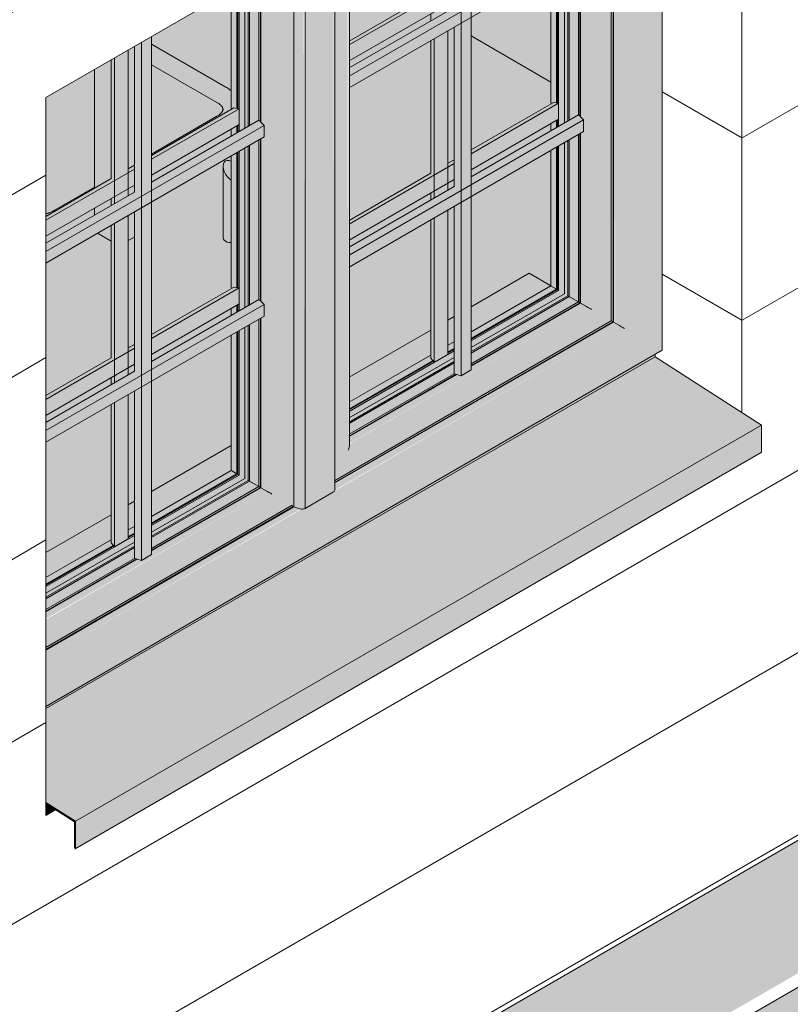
# Model space of a CAD drawing. Header units: centimetres. Extents: x -2166 to -630, y 52572 to 53714.
# Tile 25 of 31: x -932 to -822, y 53010 to 53150. Entities that reach past the tile are written whole.
import ezdxf

# ---------------------------------------------------------------- set-up
doc = ezdxf.new("R2010")
doc.units = ezdxf.units.CM
for name, color, linetype, lineweight in [('A-FLOR', 7, 'Continuous', 5), ('A-FLOR-PATT', 7, 'Continuous', 5), ('A-GLAZ', 7, 'Continuous', 5), ('A-WALL', 7, 'Continuous', 5), ('A-WALL-PATT', 7, 'Continuous', 5), ('I-FURN', 7, 'Continuous', 5)]:
    doc.layers.add(name, color=color, linetype=linetype, lineweight=lineweight)

# ---------------------------------------------------------------- blocks, each defined once
blk = doc.blocks.new('ZZZ Meb Krzesło zwykłe ___FK_v04_0 - przykład-7073046-_3D_ Kopia 1 Kopia 1 Kopia 1 Kopia 1')
at = {"layer": 'I-FURN', "color": 250, "true_color": 0x353c40}
for p, q in [((-902.48, 53140.57), (-913.05, 53146.68)), ((-913.05, 53143.74), (-903.75, 53138.37)), ((-903.75, 53136.42), (-913.05, 53131.05)), ((-921.19, 53126.36), (-927.12, 53122.93)), ((-927.17, 53122.87), (-926.93, 53122.97)), ((-926.75, 53122.97), (-926.88, 53122.99))]:
    blk.add_line(p, q, dxfattribs=at)
for points in [[(-901.69, 53140.02, 0), (-901.85, 53140.15, 0), (-902.02, 53140.28, 0), (-902.19, 53140.39, 0), (-902.36, 53140.5, 0), (-902.48, 53140.57, 0)], [(-902.89, 53137.4, 0), (-902.89, 53137.43, 0), (-902.9, 53137.46, 0), (-902.9, 53137.49, 0), (-902.91, 53137.52, 0), (-902.92, 53137.56, 0), (-902.94, 53137.6, 0), (-902.96, 53137.64, 0), (-902.98, 53137.69, 0), (-903.01, 53137.74, 0), (-903.05, 53137.79, 0), (-903.09, 53137.84, 0), (-903.14, 53137.9, 0), (-903.2, 53137.96, 0), (-903.26, 53138.02, 0), (-903.33, 53138.08, 0), (-903.41, 53138.15, 0), (-903.49, 53138.21, 0), (-903.58, 53138.27, 0), (-903.68, 53138.33, 0), (-903.75, 53138.37, 0)], [(-902.89, 53137.4, 0), (-902.89, 53137.37, 0), (-902.9, 53137.34, 0), (-902.9, 53137.31, 0), (-902.91, 53137.27, 0), (-902.92, 53137.24, 0), (-902.94, 53137.2, 0), (-902.96, 53137.15, 0), (-902.98, 53137.11, 0), (-903.01, 53137.06, 0), (-903.05, 53137.01, 0), (-903.09, 53136.95, 0), (-903.14, 53136.89, 0), (-903.2, 53136.83, 0), (-903.26, 53136.77, 0), (-903.33, 53136.71, 0), (-903.41, 53136.65, 0), (-903.49, 53136.59, 0), (-903.58, 53136.52, 0), (-903.68, 53136.46, 0), (-903.75, 53136.42, 0)], [(-928.08, 53122.6, 0), (-928.02, 53122.6, 0), (-927.96, 53122.6, 0), (-927.89, 53122.61, 0), (-927.81, 53122.63, 0), (-927.73, 53122.65, 0), (-927.65, 53122.67, 0), (-927.56, 53122.7, 0), (-927.47, 53122.74, 0), (-927.37, 53122.78, 0), (-927.27, 53122.82, 0), (-927.17, 53122.88, 0), (-927.1, 53122.92, 0)], [(-926.91, 53122.99, 0), (-927.05, 53122.96, 0), (-927.12, 53122.93, 0)]]:
    blk.add_polyline3d(points, dxfattribs=at)
blk = doc.blocks.new('Meb Stół prosty ___FK_04_1 - Stół prosty 2-9214470-_3D_ Kopia 1 Kopia 1 Kopia 1 Kopia 1')
at = {"layer": 'I-FURN', "color": 250, "true_color": 0x353c40}
for p, q in [((-921.19, 53126.16), (-921.19, 53143.06)), ((-921.19, 53122.35), (-921.19, 53123.35)), ((-918.79, 53118.65), (-920.75, 53119.78)), ((-916.36, 53118.74), (-915.49, 53119.24))]:
    blk.add_line(p, q, dxfattribs=at)
blk = doc.blocks.new('Windows_S9000-Double-Vent-Window-with-Sashbars - O3 Windows_S9000-Double-Vent-Window-with-Sashbars 2-9090698-_3D_ Kopia 1 Kopia 1 Kopia 1 Kopia 1')
at = {"layer": 'A-GLAZ', "true_color": 0x383e42}
for points in [[(-928.08, 53052.52), (-840.4, 53103.15), (-840.4, 53189.7), (-845.75, 53186.61), (-845.75, 53106.24), (-928.08, 53058.7), (-928.08, 53053.19)], [(-846.48, 53106.65), (-846.48, 53186.19), (-847.33, 53185.7), (-847.22, 53107.08), (-846.67, 53106.76)], [(-845.75, 53106.24), (-845.75, 53177.86), (-845.75, 53186.61), (-846.48, 53186.19), (-846.48, 53106.65), (-845.88, 53106.31)], [(-886.99, 53084.62), (-847.65, 53107.33), (-847.65, 53185.51), (-850.46, 53183.89), (-850.46, 53108.95), (-885.08, 53088.96), (-885.19, 53163.84), (-886.99, 53162.8), (-886.99, 53085.21)], [(-847.4, 53107.19), (-847.4, 53185.65), (-847.65, 53185.51), (-847.65, 53107.33)], [(-851.18, 53109.37), (-851.18, 53183.47), (-852.03, 53182.95), (-852.03, 53161.82), (-851.58, 53161.37), (-851.64, 53159.69), (-852.03, 53159.46), (-852.03, 53136.35), (-851.58, 53135.9), (-851.58, 53134.25), (-852.03, 53133.98), (-852.03, 53109.86), (-851.43, 53109.52)], [(-850.46, 53108.95), (-850.46, 53181.47), (-850.46, 53183.89), (-851.18, 53183.47), (-851.18, 53109.37), (-850.58, 53109.02)], [(-885.08, 53088.96), (-884.91, 53089.55), (-884.99, 53163.96), (-885.08, 53163.9), (-885.08, 53089.1)], [(-891.22, 53080.67), (-887.17, 53083.08), (-887.25, 53162.65), (-891.22, 53160.36), (-891.22, 53080.74)], [(-887.17, 53083.01), (-886.99, 53083.26), (-887.07, 53162.75), (-887.17, 53162.7), (-887.17, 53083.08)], [(-884.91, 53140.48), (-851.58, 53159.72), (-851.58, 53161.37), (-884.91, 53142.13)], [(-928.08, 53060.89), (-893.12, 53081.13), (-893.12, 53159.26), (-895.92, 53157.64), (-895.92, 53082.7), (-928.08, 53064.13), (-928.08, 53061.34)], [(-892.81, 53080.9), (-892.81, 53159.44), (-893.12, 53159.26), (-893.12, 53081.08), (-892.87, 53080.94)], [(-891.94, 53080.61), (-891.94, 53159.94), (-892.81, 53159.44), (-892.8, 53080.9), (-891.96, 53080.62)], [(-891.7, 53080.57), (-891.22, 53080.67), (-891.43, 53160.24), (-891.94, 53159.94), (-891.94, 53080.61), (-891.71, 53080.57)], [(-896.65, 53083.12), (-896.65, 53157.22), (-897.5, 53156.73), (-897.5, 53135.57), (-897.04, 53135.12), (-897.04, 53133.47), (-897.5, 53133.21), (-897.5, 53110.1), (-897.04, 53109.65), (-897.04, 53108), (-897.5, 53107.73), (-897.5, 53083.61), (-896.65, 53083.12)], [(-895.92, 53082.7), (-895.92, 53152.26), (-895.92, 53157.64), (-896.65, 53157.22), (-896.65, 53083.12), (-896.05, 53082.77)], [(-884.91, 53115), (-851.58, 53134.25), (-851.58, 53135.9), (-884.91, 53116.66)], [(-928.08, 53115.55), (-897.04, 53133.47), (-897.04, 53135.12), (-928.08, 53117.2), (-928.08, 53116.7)], [(-928.08, 53090.07), (-897.04, 53108), (-897.04, 53109.65), (-928.08, 53091.73), (-928.08, 53090.44)], [(-885.08, 53088.96), (-850.46, 53108.95), (-851.18, 53109.37), (-884.91, 53089.85), (-884.99, 53089.16)], [(-884.91, 53089.9), (-851.18, 53109.37), (-852.03, 53109.86), (-867.58, 53100.88), (-867.58, 53100.36), (-869.01, 53099.53), (-869.63, 53099.7), (-884.91, 53090.88), (-884.91, 53090.19)], [(-928.08, 53058.7), (-845.75, 53106.24), (-846.48, 53106.65), (-887.01, 53083.16), (-887.17, 53083.01), (-891.56, 53080.57), (-891.7, 53080.55), (-928.08, 53059.54), (-928.08, 53058.71)], [(-928.08, 53064.97), (-896.65, 53083.12), (-897.52, 53083.6), (-913.05, 53074.63), (-913.05, 53074.11), (-914.48, 53073.28), (-915.1, 53073.45), (-928.08, 53065.89), (-928.08, 53065.26)], [(-928.08, 53064.13), (-895.92, 53082.7), (-896.65, 53083.12), (-928.08, 53064.85), (-928.08, 53064.14)]]:
    blk.add_hatch(color=250, dxfattribs=at).paths.add_polyline_path(points)
h = blk.add_hatch(color=250, dxfattribs=at)
h.paths.add_polyline_path([(-852.11, 53109.9), (-852.11, 53133.94), (-852.32, 53133.82), (-852.32, 53110.03)])
h.paths.add_polyline_path([(-852.11, 53136.42), (-852.11, 53159.41), (-852.32, 53159.29), (-852.32, 53136.63)])
h.paths.add_polyline_path([(-852.11, 53161.9), (-852.11, 53182.94), (-852.32, 53182.74), (-852.32, 53162.11)])
at = {"layer": 'A-GLAZ', "true_color": 0xd7f2ff, "transparency": 33554496}
h = blk.add_hatch(color=7, dxfattribs=at)
h.paths.add_polyline_path([(-884.91, 53091.21), (-870.02, 53099.81), (-870.02, 53104.36), (-870.89, 53103.86), (-870.89, 53123.09), (-873.33, 53121.69), (-873.33, 53102.45), (-884.91, 53095.67), (-884.91, 53091.3)])
h.paths.add_polyline_path([(-867.58, 53101.21), (-852.32, 53110.03), (-852.32, 53133.82), (-856.26, 53131.54), (-856.34, 53112.26), (-867.58, 53105.68), (-867.58, 53101.46)])
h.paths.add_polyline_path([(-884.91, 53118.82), (-873.33, 53125.51), (-873.33, 53124.5), (-870.89, 53125.91), (-870.89, 53126.91), (-870.02, 53127.42), (-870.02, 53130.23), (-870.89, 53129.73), (-870.89, 53148.57), (-873.33, 53147.16), (-873.33, 53128.32), (-884.91, 53121.64), (-884.91, 53121.08)])
h.paths.add_polyline_path([(-867.58, 53128.82), (-856.26, 53135.36), (-856.18, 53134.4), (-852.32, 53136.63), (-852.32, 53159.29), (-856.26, 53157.01), (-856.26, 53138.17), (-867.58, 53131.64), (-867.58, 53131.08)])
h.paths.add_polyline_path([(-884.91, 53144.3), (-873.33, 53150.98), (-873.33, 53149.98), (-870.89, 53151.38), (-870.89, 53152.39), (-870.02, 53152.89), (-870.02, 53155.7), (-870.89, 53155.2), (-870.89, 53172.09), (-873.33, 53170.69), (-873.33, 53153.8), (-884.91, 53147.11), (-884.91, 53146.56)])
h.paths.add_polyline_path([(-867.58, 53154.3), (-856.26, 53160.83), (-856.18, 53159.87), (-852.32, 53162.11), (-852.32, 53182.82), (-856.26, 53180.54), (-856.26, 53163.65), (-867.58, 53157.11), (-867.58, 53155.19)])
h = blk.add_hatch(color=7, dxfattribs=at)
h.paths.add_polyline_path([(-856.26, 53141.29), (-856.26, 53157.01), (-867.58, 53150.48), (-867.58, 53147.83), (-856.53, 53141.44)])
h.paths.add_polyline_path([(-870.89, 53151.38), (-870.02, 53151.89), (-870.02, 53152.89), (-870.89, 53152.39)])
h.paths.add_polyline_path([(-875.63, 53152.47), (-873.33, 53153.8), (-873.33, 53170.69), (-884.91, 53163.95), (-884.91, 53157.83), (-883.85, 53157.22)])
h.paths.add_polyline_path([(-867.58, 53153.29), (-856.26, 53159.83), (-856.26, 53160.83), (-867.58, 53154.3), (-867.58, 53153.95)])
h.paths.add_polyline_path([(-870.89, 53155.2), (-870.02, 53155.7), (-870.02, 53172.6), (-870.89, 53172.09), (-870.89, 53155.86)])
h.paths.add_polyline_path([(-867.58, 53157.11), (-856.26, 53163.74), (-856.26, 53180.54), (-867.58, 53174), (-867.58, 53157.34)])
at = {"layer": 'A-GLAZ', "true_color": 0x383e42}
h = blk.add_hatch(color=250, dxfattribs=at)
h.paths.add_polyline_path([(-869.01, 53099.53), (-869.01, 53124.18), (-870.02, 53123.6), (-870.02, 53099.81), (-869.39, 53099.63)])
h.paths.add_polyline_path([(-869.01, 53125.83), (-869.01, 53149.65), (-870.02, 53149.07), (-870.02, 53126.41)])
h.paths.add_polyline_path([(-869.01, 53151.31), (-869.01, 53173.18), (-870.02, 53172.6), (-870.02, 53151.89)])
h = blk.add_hatch(color=250, dxfattribs=at)
h.paths.add_polyline_path([(-869.01, 53099.53), (-867.58, 53100.36), (-867.58, 53125), (-869.01, 53124.18), (-869.01, 53099.85)])
h.paths.add_polyline_path([(-869.01, 53125.83), (-867.58, 53126.66), (-867.58, 53150.48), (-869.01, 53149.65), (-869.01, 53126.99)])
h.paths.add_polyline_path([(-869.01, 53151.31), (-867.58, 53152.13), (-867.58, 53174), (-869.01, 53173.06), (-869.01, 53152.47)])
h = blk.add_hatch(color=250, dxfattribs=at)
h.paths.add_polyline_path([(-884.91, 53142.13), (-869.01, 53151.31), (-870.02, 53151.89), (-884.91, 53143.29), (-884.91, 53142.17)])
h.paths.add_polyline_path([(-867.58, 53152.13), (-851.58, 53161.37), (-852.39, 53162.06), (-867.58, 53153.29)])
at = {"layer": 'A-GLAZ', "true_color": 0xd7f2ff, "transparency": 33554496}
h = blk.add_hatch(color=7, dxfattribs=at)
h.paths.add_polyline_path([(-884.91, 53095.77), (-873.33, 53102.45), (-873.33, 53121.69), (-884.91, 53114.94), (-884.91, 53096.38)])
h.paths.add_polyline_path([(-870.89, 53103.86), (-870.02, 53104.36), (-870.02, 53123.6), (-870.89, 53123.09), (-870.89, 53106.54)])
h.paths.add_polyline_path([(-867.58, 53105.77), (-856.26, 53112.3), (-856.26, 53131.54), (-867.58, 53125), (-867.58, 53106.54)])
h.paths.add_polyline_path([(-884.91, 53117.82), (-873.33, 53124.5), (-873.33, 53125.51), (-884.91, 53118.82)])
h.paths.add_polyline_path([(-884.91, 53121.64), (-873.33, 53128.32), (-873.33, 53147.16), (-884.91, 53140.41), (-884.91, 53126.86)])
h.paths.add_polyline_path([(-870.89, 53125.91), (-870.02, 53126.41), (-870.02, 53127.42), (-870.89, 53126.91)])
h.paths.add_polyline_path([(-867.58, 53127.82), (-856.26, 53134.35), (-856.26, 53135.36), (-867.58, 53128.82)])
h.paths.add_polyline_path([(-870.89, 53129.73), (-870.02, 53130.23), (-870.02, 53149.07), (-870.89, 53148.57), (-870.89, 53135.9)])
h.paths.add_polyline_path([(-867.58, 53131.64), (-856.26, 53138.26), (-856.26, 53141.29), (-867.58, 53147.83), (-867.58, 53135.9)])
h.paths.add_polyline_path([(-884.91, 53143.29), (-873.33, 53149.98), (-873.33, 53150.98), (-884.91, 53144.3)])
h.paths.add_polyline_path([(-884.91, 53147.11), (-875.63, 53152.47), (-884.91, 53157.83), (-884.91, 53147.18)])
h = blk.add_hatch(color=7, dxfattribs=at)
h.paths.add_polyline_path([(-928.08, 53066.28), (-915.49, 53073.56), (-915.49, 53078.11), (-916.36, 53077.61), (-916.36, 53096.84), (-918.79, 53095.44), (-918.79, 53076.2), (-928.08, 53070.75), (-928.08, 53066.3)])
h.paths.add_polyline_path([(-913.05, 53074.96), (-897.79, 53083.78), (-897.79, 53107.57), (-901.73, 53105.29), (-901.81, 53086.01), (-913.05, 53079.43), (-913.05, 53075.74)])
h.paths.add_polyline_path([(-928.08, 53093.89), (-918.79, 53099.26), (-918.79, 53098.25), (-916.36, 53099.66), (-916.36, 53100.66), (-915.49, 53101.17), (-915.49, 53103.98), (-916.36, 53103.48), (-916.37, 53122.31), (-918.79, 53120.91), (-918.79, 53102.07), (-928.08, 53096.71), (-928.08, 53096.15)])
h.paths.add_polyline_path([(-913.05, 53102.57), (-901.73, 53109.11), (-901.65, 53108.15), (-897.79, 53110.38), (-897.79, 53133.04), (-901.73, 53130.76), (-901.73, 53130), (-902.28, 53130.14), (-902.71, 53129.9), (-902.86, 53129.33), (-902.82, 53118.94), (-902.52, 53118.64), (-902.01, 53118.47), (-901.73, 53118.45), (-901.73, 53111.92), (-913.05, 53105.39), (-913.05, 53104.83)])
h.paths.add_polyline_path([(-928.08, 53119.37), (-918.79, 53124.73), (-918.79, 53123.73), (-916.36, 53125.13), (-916.36, 53126.14), (-915.49, 53126.64), (-915.49, 53129.45), (-916.36, 53129.04), (-916.45, 53145.79), (-918.79, 53144.44), (-918.79, 53127.55), (-928.08, 53122.18), (-928.08, 53121.63)])
h.paths.add_polyline_path([(-913.05, 53128.05), (-901.73, 53134.58), (-901.65, 53133.62), (-897.79, 53135.86), (-897.79, 53156.57), (-901.73, 53154.29), (-901.73, 53137.4), (-913.05, 53130.86), (-913.05, 53130.31)])
at = {"layer": 'A-GLAZ', "true_color": 0x383e42}
h = blk.add_hatch(color=250, dxfattribs=at)
h.paths.add_polyline_path([(-897.57, 53083.65), (-897.57, 53107.69), (-897.79, 53107.57), (-897.79, 53083.78)])
h.paths.add_polyline_path([(-897.57, 53110.17), (-897.57, 53133.16), (-897.79, 53133.04), (-897.79, 53110.38)])
h.paths.add_polyline_path([(-897.57, 53135.65), (-897.57, 53156.69), (-897.79, 53156.57), (-897.79, 53135.86)])
at = {"layer": 'A-GLAZ', "true_color": 0xd7f2ff, "transparency": 33554496}
h = blk.add_hatch(color=7, dxfattribs=at)
h.paths.add_polyline_path([(-928.08, 53070.84), (-918.79, 53076.2), (-918.79, 53095.44), (-928.08, 53090.07), (-928.08, 53070.97)])
h.paths.add_polyline_path([(-916.36, 53077.61), (-915.49, 53078.11), (-915.49, 53097.35), (-916.36, 53096.84), (-916.36, 53081.18)])
h.paths.add_polyline_path([(-913.05, 53079.52), (-901.73, 53086.05), (-901.73, 53105.29), (-913.05, 53098.75), (-913.05, 53083.09)])
h.paths.add_polyline_path([(-928.08, 53092.89), (-918.79, 53098.25), (-918.79, 53099.26), (-928.08, 53093.89)])
h.paths.add_polyline_path([(-928.08, 53096.71), (-918.79, 53102.07), (-918.79, 53118.65), (-920.75, 53119.78), (-928.08, 53115.55), (-928.08, 53106.54)])
h.paths.add_polyline_path([(-916.36, 53099.66), (-915.49, 53100.16), (-915.49, 53101.17), (-916.36, 53100.66)])
h.paths.add_polyline_path([(-913.05, 53101.57), (-901.73, 53108.1), (-901.73, 53109.11), (-913.05, 53102.57)])
h.paths.add_polyline_path([(-916.36, 53103.48), (-915.49, 53103.98), (-915.49, 53119.24), (-916.36, 53118.74), (-916.36, 53109.65)])
h.paths.add_polyline_path([(-913.05, 53105.39), (-901.73, 53112.01), (-901.73, 53118.45), (-902.28, 53118.53), (-902.71, 53118.78), (-902.86, 53119.11), (-902.82, 53129.65), (-902.52, 53130.07), (-902.01, 53130.12), (-901.73, 53130.12), (-901.73, 53130.76), (-913.05, 53124.23), (-913.05, 53109.65)])
h.paths.add_polyline_path([(-928.08, 53118.36), (-921.19, 53122.35), (-921.19, 53123.35), (-928.08, 53119.37)])
h.paths.add_polyline_path([(-927.93, 53122.56), (-926.86, 53123.07), (-921.19, 53126.35), (-921.19, 53143.06), (-928.08, 53139.07), (-928.08, 53122.65)])
h.paths.add_polyline_path([(-913.05, 53127.04), (-901.73, 53133.58), (-901.73, 53134.58), (-913.05, 53128.05)])
h.paths.add_polyline_path([(-913.05, 53131.04), (-903.02, 53136.96), (-903.09, 53137.89), (-904.05, 53138.55), (-913.05, 53143.75), (-913.05, 53134.19)])
h.paths.add_polyline_path([(-903.02, 53137.91), (-903.02, 53137.97), (-903.05, 53137.94)])
h.paths.add_polyline_path([(-901.73, 53140), (-901.73, 53154.29), (-913.05, 53147.75), (-913.05, 53146.67), (-902.19, 53140.34)])
h = blk.add_hatch(color=7, dxfattribs=at)
h.paths.add_polyline_path([(-928.08, 53122.18), (-921.19, 53126.29), (-921.19, 53126.35), (-927.93, 53122.56), (-928.08, 53122.65), (-928.08, 53122.45)])
h.paths.add_polyline_path([(-927.82, 53122.49), (-927.82, 53122.53), (-927.56, 53122.56)])
h.paths.add_polyline_path([(-913.05, 53130.86), (-901.73, 53137.49), (-901.73, 53140), (-903.31, 53141.04), (-913.05, 53146.55), (-913.05, 53143.75), (-903.02, 53137.84), (-903.12, 53136.89), (-904.35, 53136.07), (-913.05, 53130.92)])
at = {"layer": 'A-GLAZ', "true_color": 0x383e42}
h = blk.add_hatch(color=250, dxfattribs=at)
h.paths.add_polyline_path([(-914.48, 53073.28), (-914.48, 53097.93), (-915.49, 53097.35), (-915.49, 53073.56), (-914.85, 53073.38)])
h.paths.add_polyline_path([(-914.48, 53099.58), (-914.48, 53123.4), (-915.49, 53122.72), (-915.49, 53100.16)])
h.paths.add_polyline_path([(-914.48, 53125.05), (-914.58, 53146.87), (-915.49, 53146.35), (-915.49, 53125.64)])
h = blk.add_hatch(color=250, dxfattribs=at)
h.paths.add_polyline_path([(-914.48, 53073.28), (-913.05, 53074.11), (-913.05, 53098.75), (-914.48, 53097.93), (-914.48, 53073.6)])
h.paths.add_polyline_path([(-914.48, 53099.58), (-913.05, 53100.41), (-913.05, 53124.23), (-914.48, 53123.4), (-914.48, 53100.74)])
h.paths.add_polyline_path([(-914.48, 53125.05), (-913.05, 53125.88), (-913.05, 53147.75), (-914.48, 53146.82), (-914.48, 53126.22)])
at = {"layer": 'A-GLAZ', "true_color": 0xd7f2ff, "transparency": 33554496}
h = blk.add_hatch(color=7, dxfattribs=at)
h.paths.add_polyline_path([(-918.79, 53118.65), (-918.8, 53120.91), (-920.75, 53119.78)])
h.paths.add_polyline_path([(-916.36, 53118.74), (-915.49, 53119.24), (-915.49, 53122.82), (-916.36, 53122.31), (-916.36, 53120.69)])
h.paths.add_polyline_path([(-921.19, 53122.35), (-918.79, 53123.73), (-918.79, 53124.73), (-921.19, 53123.35), (-921.19, 53122.72)])
h.paths.add_polyline_path([(-916.36, 53125.13), (-915.49, 53125.64), (-915.49, 53126.64), (-916.36, 53126.14)])
h.paths.add_polyline_path([(-921.19, 53126.16), (-918.79, 53127.65), (-918.79, 53144.44), (-921.19, 53143.06), (-921.19, 53126.29)])
h.paths.add_polyline_path([(-916.36, 53128.95), (-915.49, 53129.53), (-915.49, 53146.35), (-916.36, 53145.73), (-916.36, 53129.04)])
at = {"layer": 'A-GLAZ', "true_color": 0x383e42}
h = blk.add_hatch(color=250, dxfattribs=at)
h.paths.add_polyline_path([(-928.08, 53117.2), (-914.48, 53125.05), (-915.49, 53125.64), (-928.08, 53118.36)])
h.paths.add_polyline_path([(-913.05, 53125.88), (-897.04, 53135.12), (-897.79, 53135.86), (-913.05, 53127.04)])
h = blk.add_hatch(color=250, dxfattribs=at)
h.paths.add_polyline_path([(-884.91, 53116.66), (-869.01, 53125.83), (-870.02, 53126.41), (-884.91, 53117.82), (-884.91, 53116.69)])
h.paths.add_polyline_path([(-867.58, 53126.66), (-851.58, 53135.9), (-852.39, 53136.59), (-867.58, 53127.82)])
h = blk.add_hatch(color=250, dxfattribs=at)
h.paths.add_polyline_path([(-928.08, 53091.73), (-914.48, 53099.58), (-915.49, 53100.16), (-928.08, 53092.89)])
h.paths.add_polyline_path([(-913.05, 53100.41), (-897.04, 53109.65), (-897.79, 53110.38), (-913.05, 53101.57)])
h = blk.add_hatch(color=250, dxfattribs=at)
h.paths.add_polyline_path([(-884.91, 53090.97), (-869.73, 53099.73), (-870.02, 53099.81), (-884.91, 53091.21), (-884.91, 53091.01)])
h.paths.add_polyline_path([(-867.58, 53100.97), (-852.11, 53109.9), (-852.32, 53110.03), (-867.58, 53101.21)])
h = blk.add_hatch(color=250, dxfattribs=at)
h.paths.add_polyline_path([(-928.08, 53060.61), (-892.92, 53080.96), (-893.13, 53081.08), (-928.08, 53060.81)])
h.paths.add_polyline_path([(-886.99, 53084.33), (-847.4, 53107.19), (-847.65, 53107.33), (-886.99, 53084.62)])
h = blk.add_hatch(color=250, dxfattribs=at)
h.paths.add_polyline_path([(-928.08, 53059.54), (-891.82, 53080.58), (-892.81, 53080.89), (-928.08, 53060.4), (-928.08, 53059.76)])
h.paths.add_polyline_path([(-886.99, 53083.26), (-846.48, 53106.65), (-847.44, 53107.08), (-886.99, 53084.12), (-886.99, 53083.48)])
at = {"layer": 'A-GLAZ', "true_color": 0x787878}
for points in [[(-928.08, 53052.2), (-841.43, 53102.23), (-841.43, 53102.56), (-928.08, 53052.52)], [(-923.88, 53036.18), (-826.3, 53092.52), (-841.43, 53102.23), (-928.08, 53052.2), (-928.08, 53038.88), (-924.84, 53036.8)], [(-923.88, 53032.33), (-826.3, 53088.66), (-826.3, 53092.52), (-923.88, 53036.18), (-923.88, 53035.41)], [(-923.88, 53032.33), (-923.9, 53036.19), (-928.08, 53038.77), (-928.08, 53038.73), (-924.02, 53036.12), (-924.02, 53032.41), (-923.88, 53032.33)]]:
    blk.add_hatch(color=8, dxfattribs=at).paths.add_polyline_path(points)
at = {"layer": 'A-GLAZ', "true_color": 0x383e42}
h = blk.add_hatch(color=250, dxfattribs=at)
h.paths.add_polyline_path([(-928.08, 53066.04), (-915.2, 53073.48), (-915.49, 53073.56), (-928.08, 53066.2), (-928.08, 53066.1)])
h.paths.add_polyline_path([(-913.05, 53074.72), (-897.57, 53083.65), (-897.79, 53083.78), (-913.05, 53074.96)])
at = {"layer": 'A-GLAZ'}
for p, q in [((-840.4, 53189.7), (-840.4, 53103.15)), ((-847.33, 53185.7), (-847.33, 53107.15)), ((-847.65, 53185.51), (-847.65, 53107.33)), ((-847.4, 53185.65), (-847.4, 53107.19)), ((-847.4, 53107.19), (-847.4, 53185.65)), ((-869.01, 53099.53), (-869.01, 53173.18)), ((-867.58, 53100.36), (-867.58, 53174)), ((-884.91, 53089.55), (-884.91, 53164)), ((-886.99, 53083.25), (-886.99, 53162.8)), ((-884.93, 53142.12), (-851.58, 53161.37)), ((-892.81, 53080.9), (-892.81, 53159.44)), ((-891.22, 53080.67), (-891.22, 53160.36)), ((-884.93, 53140.47), (-851.58, 53159.72)), ((-852.32, 53159.29), (-852.32, 53136.63)), ((-852.11, 53136.42), (-852.11, 53159.41)), ((-852.11, 53159.41), (-852.11, 53136.42)), ((-852.03, 53136.35), (-852.03, 53159.46)), ((-897.79, 53156.57), (-897.79, 53135.86)), ((-897.57, 53135.65), (-897.57, 53156.69)), ((-897.57, 53156.69), (-897.57, 53135.65)), ((-897.5, 53135.57), (-897.5, 53156.73)), ((-884.93, 53143.28), (-870.02, 53151.89)), ((-870.02, 53149.07), (-870.02, 53126.41)), ((-914.48, 53073.28), (-914.48, 53146.93)), ((-913.05, 53074.11), (-913.05, 53147.75)), ((-915.49, 53146.35), (-915.49, 53125.64)), ((-913.05, 53127.04), (-897.79, 53135.86)), ((-897.79, 53135.86), (-897.57, 53135.65)), ((-897.52, 53135.59), (-897.04, 53135.12)), ((-884.83, 53116.7), (-851.58, 53135.9)), ((-867.58, 53127.82), (-852.32, 53136.63)), ((-852.32, 53136.63), (-852.11, 53136.42)), ((-852.03, 53136.35), (-851.58, 53135.9)), ((-851.58, 53135.9), (-851.58, 53134.25)), ((-928.08, 53117.2), (-897.04, 53135.12)), ((-897.04, 53135.12), (-897.04, 53133.47)), ((-884.95, 53114.98), (-851.58, 53134.25)), ((-852.11, 53109.9), (-852.11, 53133.94)), ((-852.11, 53133.94), (-852.11, 53109.9)), ((-852.03, 53109.86), (-852.03, 53133.98)), ((-928.08, 53115.55), (-897.04, 53133.47)), ((-897.79, 53133.04), (-897.79, 53110.38)), ((-897.57, 53110.17), (-897.57, 53133.16)), ((-897.57, 53133.16), (-897.57, 53110.17)), ((-897.5, 53110.1), (-897.5, 53133.21)), ((-852.32, 53133.82), (-852.32, 53110.03)), ((-928.08, 53118.36), (-915.49, 53125.64)), ((-884.95, 53117.79), (-870.02, 53126.41)), ((-915.49, 53122.82), (-915.49, 53100.16)), ((-870.02, 53123.6), (-870.02, 53099.81)), ((-913.05, 53101.57), (-897.79, 53110.38)), ((-897.79, 53110.38), (-897.57, 53110.17)), ((-897.52, 53110.12), (-897.04, 53109.65)), ((-928.08, 53091.73), (-897.04, 53109.65)), ((-897.04, 53109.65), (-897.04, 53108)), ((-852.32, 53110.03), (-867.58, 53101.21)), ((-867.58, 53100.97), (-852.11, 53109.9)), ((-852.11, 53109.9), (-867.58, 53100.97)), ((-867.58, 53100.88), (-852.03, 53109.86)), ((-852.11, 53109.9), (-852.32, 53110.03)), ((-852.03, 53109.86), (-852.11, 53109.9)), ((-851.18, 53109.37), (-852.03, 53109.86)), ((-928.08, 53090.07), (-897.04, 53108)), ((-897.79, 53107.57), (-897.79, 53083.78)), ((-897.57, 53083.65), (-897.57, 53107.69)), ((-897.57, 53107.69), (-897.57, 53083.65)), ((-897.5, 53083.61), (-897.5, 53107.73)), ((-847.65, 53107.33), (-887.01, 53084.61)), ((-847.65, 53107.33), (-847.4, 53107.19)), ((-847.4, 53107.19), (-887.01, 53084.32)), ((-847.4, 53107.19), (-887.01, 53084.32)), ((-847.33, 53107.15), (-887.01, 53084.24)), ((-847.4, 53107.19), (-847.33, 53107.15)), ((-847.33, 53107.15), (-846.48, 53106.65)), ((-840.4, 53103.15), (-928.08, 53052.52)), ((-841.43, 53102.23), (-928.08, 53052.2)), ((-841.43, 53102.56), (-841.43, 53102.23)), ((-841.43, 53102.23), (-826.3, 53092.52)), ((-867.58, 53100.36), (-869.01, 53099.53)), ((-928.08, 53092.89), (-915.49, 53100.16)), ((-870.02, 53099.81), (-884.93, 53091.2)), ((-884.93, 53090.95), (-869.73, 53099.73)), ((-869.73, 53099.73), (-884.93, 53090.95)), ((-884.93, 53090.87), (-869.63, 53099.7)), ((-869.01, 53099.53), (-870.02, 53099.81)), ((-915.49, 53097.35), (-915.49, 53073.56)), ((-826.3, 53092.52), (-923.88, 53036.18)), ((-826.3, 53092.52), (-826.3, 53088.66)), ((-923.9, 53032.28), (-826.32, 53088.62)), ((-897.79, 53083.78), (-913.05, 53074.96)), ((-913.05, 53074.72), (-897.57, 53083.65)), ((-897.57, 53083.65), (-913.05, 53074.72)), ((-913.05, 53074.63), (-897.5, 53083.61)), ((-897.57, 53083.65), (-897.79, 53083.78)), ((-897.5, 53083.61), (-897.57, 53083.65)), ((-896.65, 53083.12), (-897.5, 53083.61)), ((-887.17, 53083.01), (-891.22, 53080.67)), ((-893.03, 53081.13), (-928.08, 53060.89)), ((-892.89, 53080.93), (-928.08, 53060.61)), ((-892.89, 53080.93), (-928.08, 53060.61)), ((-892.8, 53080.9), (-928.08, 53060.52)), ((-892.87, 53080.94), (-893.13, 53081.09)), ((-891.94, 53080.61), (-892.81, 53080.9)), ((-913.05, 53074.11), (-914.48, 53073.28)), ((-915.49, 53073.56), (-928.08, 53066.28)), ((-928.08, 53066.04), (-915.2, 53073.48)), ((-915.2, 53073.48), (-928.08, 53066.04)), ((-928.08, 53065.95), (-915.1, 53073.45)), ((-915.1, 53073.45), (-915.49, 53073.56)), ((-914.48, 53073.28), (-915.1, 53073.45)), ((-923.88, 53036.18), (-928.08, 53038.88)), ((-928.08, 53038.73), (-924.02, 53036.12)), ((-924.02, 53036.12), (-924.02, 53032.41)), ((-923.88, 53032.33), (-923.88, 53036.18))]:
    blk.add_line(p, q, dxfattribs=at)
at = {"layer": 'A-GLAZ', "color": 250, "true_color": 0x353c40}
for p, q in [((-854.33, 53158.13), (-854.33, 53135.47)), ((-853.84, 53158.41), (-853.84, 53135.75)), ((-853.66, 53158.52), (-853.66, 53135.86)), ((-856.26, 53157.01), (-856.26, 53138.28)), ((-855.43, 53138.31), (-855.43, 53157.5)), ((-855.32, 53157.56), (-855.32, 53138.29)), ((-855.32, 53138.29), (-855.32, 53157.56)), ((-855.15, 53135), (-855.15, 53157.66)), ((-900.61, 53134.22), (-900.61, 53154.93)), ((-899.8, 53155.4), (-899.8, 53134.69)), ((-899.31, 53155.69), (-899.31, 53134.98)), ((-899.13, 53155.79), (-899.13, 53135.08)), ((-884.93, 53146.55), (-870.02, 53155.15)), ((-901.73, 53154.29), (-901.73, 53137.5)), ((-900.9, 53137.54), (-900.9, 53154.77)), ((-900.79, 53154.83), (-900.79, 53137.52)), ((-900.79, 53137.52), (-900.79, 53154.83)), ((-884.93, 53147.1), (-873.33, 53153.8)), ((-870.02, 53152.89), (-884.93, 53144.29)), ((-873.33, 53149.98), (-873.33, 53150.98)), ((-870.89, 53148.57), (-870.89, 53125.91)), ((-873.33, 53128.32), (-873.33, 53147.16)), ((-872.85, 53124.78), (-872.85, 53147.44)), ((-916.36, 53145.84), (-916.36, 53125.13)), ((-918.79, 53127.55), (-918.79, 53144.44)), ((-918.32, 53124), (-918.32, 53144.71)), ((-867.58, 53131.64), (-855.89, 53138.39)), ((-867.58, 53131.08), (-855.15, 53138.26)), ((-855.89, 53138.39), (-855.15, 53138.26)), ((-855.15, 53138.26), (-855.15, 53136)), ((-913.05, 53130.86), (-901.36, 53137.61)), ((-913.05, 53130.31), (-900.61, 53137.49)), ((-901.36, 53137.61), (-900.61, 53137.49)), ((-900.61, 53137.49), (-900.61, 53135.23)), ((-855.15, 53136), (-867.58, 53128.82)), ((-856.26, 53135.36), (-856.26, 53134.35)), ((-855.43, 53134.83), (-855.43, 53135.84)), ((-855.32, 53135.9), (-855.32, 53134.9)), ((-855.32, 53134.9), (-855.32, 53135.9)), ((-900.61, 53135.23), (-913.05, 53128.05)), ((-901.73, 53134.58), (-901.73, 53133.58)), ((-900.9, 53134.06), (-900.9, 53135.06)), ((-900.79, 53135.13), (-900.79, 53134.12)), ((-900.79, 53134.12), (-900.79, 53135.13)), ((-854.33, 53132.65), (-854.33, 53111.19)), ((-853.84, 53132.94), (-853.84, 53110.9)), ((-853.66, 53133.04), (-853.66, 53110.8)), ((-900.9, 53112.06), (-900.9, 53131.25)), ((-900.79, 53131.31), (-900.79, 53112.04)), ((-900.79, 53112.04), (-900.79, 53131.31)), ((-900.61, 53108.75), (-900.61, 53131.41)), ((-899.8, 53131.88), (-899.8, 53109.22)), ((-899.31, 53132.16), (-899.31, 53109.5)), ((-899.13, 53132.27), (-899.13, 53109.61)), ((-856.26, 53131.54), (-856.26, 53112.3)), ((-855.43, 53111.82), (-855.43, 53131.94)), ((-855.32, 53132.08), (-855.32, 53111.76)), ((-855.32, 53111.76), (-855.32, 53132.08)), ((-855.15, 53111.66), (-855.15, 53132.18)), ((-901.73, 53130.76), (-901.73, 53112.03)), ((-870.89, 53129.73), (-870.02, 53130.23)), ((-928.08, 53121.63), (-915.49, 53128.9)), ((-916.36, 53128.95), (-915.49, 53129.45)), ((-902.86, 53129.33), (-902.86, 53119.11)), ((-884.93, 53121.07), (-870.02, 53129.68)), ((-884.93, 53121.62), (-873.33, 53128.32)), ((-928.08, 53122.18), (-918.79, 53127.55)), ((-870.02, 53127.42), (-884.95, 53118.8)), ((-915.49, 53126.64), (-928.08, 53119.37)), ((-873.33, 53124.5), (-873.33, 53125.51)), ((-918.79, 53123.73), (-918.79, 53124.73)), ((-870.89, 53123.09), (-870.89, 53102.57)), ((-916.36, 53122.32), (-916.36, 53099.66)), ((-873.33, 53102.02), (-873.33, 53121.69)), ((-872.85, 53101.44), (-872.85, 53121.96)), ((-918.79, 53102.07), (-918.79, 53120.91)), ((-918.32, 53098.53), (-918.32, 53121.19)), ((-859.35, 53114.09), (-867.58, 53109.34)), ((-856.24, 53112.29), (-859.35, 53114.09)), ((-913.05, 53105.39), (-901.36, 53112.14)), ((-913.05, 53104.83), (-900.61, 53112.01)), ((-901.36, 53112.14), (-900.61, 53112.01)), ((-900.61, 53112.01), (-900.61, 53109.75)), ((-856.26, 53112.3), (-867.58, 53105.77)), ((-867.58, 53104.81), (-855.43, 53111.82)), ((-855.32, 53111.76), (-867.58, 53104.68)), ((-867.58, 53104.68), (-855.32, 53111.76)), ((-867.58, 53104.48), (-855.15, 53111.66)), ((-855.43, 53111.82), (-856.18, 53112.26)), ((-855.32, 53111.76), (-855.43, 53111.82)), ((-855.15, 53111.66), (-855.32, 53111.76)), ((-854.33, 53111.19), (-867.58, 53103.54)), ((-853.84, 53110.9), (-867.58, 53102.97)), ((-867.58, 53102.76), (-853.66, 53110.8)), ((-852.32, 53110.03), (-853.84, 53110.9)), ((-853.66, 53110.8), (-852.32, 53110.03)), ((-900.61, 53109.75), (-913.05, 53102.57)), ((-901.73, 53109.11), (-901.73, 53108.1)), ((-900.9, 53108.58), (-900.9, 53109.59)), ((-900.79, 53109.65), (-900.79, 53108.65)), ((-900.79, 53108.65), (-900.79, 53109.65)), ((-870.02, 53107.93), (-870.89, 53107.43)), ((-900.61, 53085.41), (-900.61, 53105.93)), ((-899.8, 53106.4), (-899.8, 53084.94)), ((-899.31, 53106.69), (-899.31, 53084.65)), ((-899.13, 53106.79), (-899.13, 53084.55)), ((-873.33, 53106.02), (-884.93, 53099.32)), ((-901.73, 53105.29), (-901.73, 53086.05)), ((-900.9, 53085.57), (-900.9, 53105.77)), ((-900.79, 53105.83), (-900.79, 53085.51)), ((-900.79, 53085.51), (-900.79, 53105.83)), ((-928.08, 53096.15), (-915.49, 53103.43)), ((-916.36, 53103.48), (-915.49, 53103.98)), ((-870.02, 53104.36), (-870.89, 53103.86)), ((-870.89, 53102.9), (-870.02, 53103.4)), ((-870.02, 53103.28), (-870.89, 53102.77)), ((-870.89, 53102.77), (-870.02, 53103.28)), ((-928.08, 53096.71), (-918.79, 53102.07)), ((-884.93, 53094.46), (-870.02, 53103.07)), ((-873.42, 53102.4), (-884.93, 53095.75)), ((-870.02, 53102.13), (-884.93, 53093.53)), ((-872.85, 53101.44), (-873.33, 53102.02)), ((-870.89, 53102.57), (-872.85, 53101.44)), ((-915.49, 53101.17), (-928.08, 53093.89)), ((-884.93, 53094.79), (-873.03, 53101.66)), ((-872.85, 53101.64), (-884.93, 53094.67)), ((-884.93, 53094.67), (-872.85, 53101.64)), ((-870.02, 53101.56), (-884.93, 53092.95)), ((-884.93, 53092.75), (-870.02, 53101.36)), ((-918.79, 53098.25), (-918.79, 53099.26)), ((-916.36, 53096.84), (-916.36, 53076.32)), ((-918.79, 53075.77), (-918.79, 53095.44)), ((-918.32, 53075.19), (-918.32, 53095.71)), ((-901.71, 53089.63), (-913.05, 53083.09)), ((-901.73, 53086.05), (-913.05, 53079.52)), ((-913.05, 53078.56), (-900.9, 53085.57)), ((-900.79, 53085.51), (-913.05, 53078.43)), ((-913.05, 53078.43), (-900.79, 53085.51)), ((-913.05, 53078.23), (-900.61, 53085.41)), ((-899.8, 53084.94), (-913.05, 53077.29)), ((-900.9, 53085.57), (-901.65, 53086.01)), ((-900.79, 53085.51), (-900.9, 53085.57)), ((-900.61, 53085.41), (-900.79, 53085.51)), ((-899.31, 53084.65), (-913.05, 53076.72)), ((-913.05, 53076.51), (-899.13, 53084.55)), ((-897.79, 53083.78), (-899.31, 53084.65)), ((-899.13, 53084.55), (-897.79, 53083.78)), ((-915.49, 53081.68), (-916.36, 53081.18)), ((-918.79, 53079.77), (-928.08, 53074.41)), ((-915.49, 53078.11), (-916.36, 53077.61)), ((-928.08, 53069.55), (-915.49, 53076.82)), ((-916.36, 53076.65), (-915.49, 53077.15)), ((-915.49, 53077.03), (-916.36, 53076.52)), ((-916.36, 53076.52), (-915.49, 53077.03)), ((-918.89, 53076.15), (-928.08, 53070.84)), ((-915.49, 53075.88), (-928.08, 53068.61)), ((-928.08, 53069.88), (-918.5, 53075.41)), ((-918.32, 53075.39), (-928.08, 53069.75)), ((-928.08, 53069.75), (-918.32, 53075.39)), ((-915.49, 53075.31), (-928.08, 53068.04)), ((-928.08, 53067.83), (-915.49, 53075.11)), ((-918.32, 53075.19), (-918.79, 53075.77)), ((-916.36, 53076.32), (-918.32, 53075.19))]:
    blk.add_line(p, q, dxfattribs=at)
for points in [[(-902.52, 53130.07, 0), (-902.71, 53129.9, 0), (-902.82, 53129.65, 0), (-902.86, 53129.33, 0), (-902.82, 53128.96, 0), (-902.71, 53128.57, 0), (-902.52, 53128.19, 0), (-902.28, 53127.84, 0), (-902.01, 53127.55, 0), (-901.71, 53127.34, 0)], [(-901.71, 53129.99, 0), (-902.01, 53130.12, 0), (-902.28, 53130.14, 0), (-902.52, 53130.07, 0)], [(-901.71, 53118.45, 0), (-902.01, 53118.47, 0), (-902.28, 53118.53, 0), (-902.52, 53118.64, 0), (-902.71, 53118.78, 0), (-902.82, 53118.94, 0), (-902.86, 53119.11, 0)], [(-856.18, 53112.26, 0), (-856.24, 53112.29, 0), (-856.26, 53112.3, 0)], [(-901.65, 53086.01, 0), (-901.71, 53086.04, 0), (-901.73, 53086.05, 0)]]:
    blk.add_polyline3d(points, dxfattribs=at)
at = {"layer": 'A-GLAZ'}
for points in [[(-850.46, 53108.95, 0), (-850.58, 53109.02, 0), (-850.72, 53109.11, 0), (-850.88, 53109.2, 0), (-851.03, 53109.29, 0), (-851.18, 53109.37, 0)], [(-846.48, 53106.65, 0), (-846.33, 53106.57, 0), (-846.18, 53106.48, 0), (-846.02, 53106.39, 0), (-845.88, 53106.31, 0), (-845.75, 53106.24, 0)], [(-885.08, 53088.96, 0), (-884.99, 53089.16, 0), (-884.93, 53089.36, 0), (-884.91, 53089.55, 0)], [(-826.3, 53088.66, 0), (-826.3, 53088.64, 0), (-826.31, 53088.63, 0), (-826.32, 53088.62, 0)], [(-895.92, 53082.7, 0), (-896.05, 53082.77, 0), (-896.19, 53082.86, 0), (-896.35, 53082.95, 0), (-896.5, 53083.04, 0), (-896.65, 53083.12, 0)], [(-886.99, 53083.25, 0), (-887.01, 53083.16, 0), (-887.07, 53083.08, 0), (-887.17, 53083.01, 0)], [(-891.22, 53080.67, 0), (-891.32, 53080.62, 0), (-891.44, 53080.59, 0), (-891.56, 53080.57, 0), (-891.7, 53080.57, 0), (-891.82, 53080.58, 0), (-891.94, 53080.61, 0)], [(-923.98, 53032.32, 0), (-923.97, 53032.3, 0), (-923.95, 53032.29, 0), (-923.93, 53032.28, 0), (-923.91, 53032.28, 0), (-923.9, 53032.28, 0), (-923.89, 53032.29, 0), (-923.88, 53032.31, 0), (-923.88, 53032.33, 0)]]:
    blk.add_polyline3d(points, dxfattribs=at)

msp = doc.modelspace()

# ---------------------------------------------------------------- hatches: boundary and pattern name
at = {"layer": 'A-FLOR-PATT'}
h = msp.add_hatch(dxfattribs=at)
h.set_pattern_fill('FP_7', color=256, style=0, pattern_type=2)
h.set_pattern_definition([(34.53, (-7227.345, 48602.59), (54.65546, -2.76055), [5.232, -48.277]), (357.108, (-7227.345, 48602.59), (-10.57283, 33.09258), [6.689, -48.036]), (107.719, (-7222.79, 48602.36), (44.08195, 30.3312), [3.997, -30.743]), (31.036, (-7227.345, 48611.39), (81.3234, -7.28202), [6.927, -76.194]), (101.392, (-7220.57, 48610.78), (71.2214, 42.855), [4.262, -46.883]), (354.883, (-7227.345, 48611.39), (71.22112, 42.8556), [6.804, -74.845]), (12.496, (-7219.725, 48609.19), (45.48409, -17.71315), [6.412, -59.166]), (338.723, (-7219.725, 48609.19), (18.54052, 31.90265), [5.966, -42.846]), (59.836, (-7215.935, 48607.714), (64.02532, 14.1891), [4.245, -32.653]), (23.894, (-7227.345, 48602.591), (0.926343, 14.645373), [5.819, -37.292, 5.819, -38.482, -43.805]), (23.894, (-7227.345, 48602.591), (0.926343, 14.645373), [-87.411, 5.819, -37.986]), (4.347, (-7227.345, 48602.591), (20.045418, 17.352294), [6.667, -22.275, 6.667, -41.596, -19.131]), (4.347, (-7227.345, 48602.591), (20.045418, 17.352294), [-77.206, 6.667, -12.464]), (339.806, (-7244.338, 48602.591), (40.677122, -0.9917), [6.026, -11.093, 6.026, -47.385, -70.872]), (339.806, (-7244.338, 48602.591), (40.677122, -0.9917), [-70.53, 6.026, -64.847]), (332.119, (-7251.958, 48602.59), (44.43888, 4.403954), [5.593, -15.063, 5.593, -27.33, -46.715]), (332.119, (-7251.958, 48602.59), (44.43888, 4.403954), [-53.58, 5.593, -41.122])])
h.paths.add_polyline_path([(-1504.52, 52581.28), (-1223.66, 52743.44), (-1255.47, 52761.81), (-1471.6, 52636.99), (-1467.16, 52632.78), (-1467.08, 52632.08), (-1467.35, 52631.08), (-1467.96, 52629.91), (-1468.62, 52628.97), (-1469.52, 52627.94), (-1470.73, 52626.83), (-1471.61, 52626.22), (-1472.37, 52625.82), (-1472.99, 52625.6), (-1473.43, 52625.5), (-1474.05, 52625.66), (-1480.62, 52631.82), (-1504.52, 52618.03), (-2087.56, 52954.65), (-2083.99, 52956.71), (-2083.99, 52972.44), (-2087.58, 52973.31), (-2088.55, 52974.19), (-2089.07, 52975.09), (-2089.42, 52976.34), (-2089.58, 52978.43), (-2089.37, 52979.71), (-2088.97, 52980.82), (-2088.44, 52981.77), (-2087.76, 52982.56), (-2086.82, 52983.23), (-2086.82, 52995.25), (-2154.17, 52956.36), (-1516.71, 52588.33)])
h.paths.add_polyline_path([(-1001.84, 52871.51), (-641.81, 53079.37), (-709.38, 53118.28), (-709.38, 53097.96), (-712.2, 53096.33), (-712.2, 53079.18), (-709.08, 53077.27), (-712.58, 53075.25), (-708.1, 53070.97), (-708.03, 53070.32), (-708.3, 53069.32), (-708.91, 53068.15), (-709.26, 53067.6), (-710.74, 53065.89), (-711.68, 53065.07), (-712.55, 53064.45), (-713.32, 53064.05), (-713.94, 53063.84), (-714.38, 53063.74), (-715, 53063.9), (-721.57, 53070.06), (-1037.19, 52887.84), (-1034.36, 52886.2), (-1030.83, 52888.25), (-1006.08, 52873.96)])
at = {"layer": 'A-WALL', "true_color": 0x7f7f7f}
msp.add_hatch(color=8, dxfattribs=at).paths.add_polyline_path([(-928.08, 53037.01), (-926.67, 53037.83), (-928.08, 53038.73)])
at = {"layer": 'A-WALL-PATT'}
h = msp.add_hatch(dxfattribs=at)
h.set_pattern_fill('FP_1', color=256, style=0, pattern_type=2)
h.set_pattern_definition([(30, (-7843.79, 54968.172), (-8e-05, 25.924136), [])])
h.paths.add_polyline_path([(-1059.85, 52895.61), (-728.01, 53087.21), (-728.01, 53270.23), (-727.84, 53271.25), (-727.17, 53272.26), (-725.94, 53273.12), (-709.38, 53282.78), (-709.38, 53296.47), (-1059.85, 53094.13), (-1059.85, 52897.25)])
h.paths.add_polyline_path([(-1016.01, 52990.33), (-1019.55, 52992.37), (-1019.55, 53002.17), (-1011.06, 53007.07), (-1007.53, 53004.93), (-1007.53, 52995.23), (-1013.73, 52991.65)])
h.paths.add_polyline_path([(-1012.82, 52996.75), (-1012.82, 52996.82), (-1012.83, 52996.82)])
h.paths.add_polyline_path([(-923.9, 53032.28), (-923.9, 53032.34), (-924.02, 53032.41), (-924.1, 53036.18), (-926.67, 53037.83), (-928.08, 53037.01), (-928.08, 53139.07), (-829.09, 53196.23), (-829.03, 53094.27), (-826.3, 53092.52), (-826.32, 53088.62), (-923.89, 53032.29)])
h.paths.add_polyline_path([(-718.01, 53092.98), (-709.38, 53097.96), (-709.38, 53271.13), (-718.01, 53266.08), (-718.01, 53094.61)])
h.paths.add_polyline_path([(-804.38, 53220.74), (-804.72, 53220.84), (-804.82, 53220.84), (-805.78, 53221.45), (-805.79, 53221.92), (-805.69, 53229.25), (-805.44, 53229.51), (-798.86, 53233.22), (-798.01, 53232.74), (-794.32, 53235.18), (-793.8, 53235.13), (-793.55, 53235.06), (-792.61, 53234.39), (-791.84, 53233.35), (-791.45, 53232.21), (-791.47, 53231.6), (-791.59, 53231.23), (-792.04, 53230.8), (-797.66, 53226.92), (-797.66, 53225.02), (-798.17, 53224.32), (-804.02, 53220.94)])
h = msp.add_hatch(dxfattribs=at)
h.set_pattern_fill('FP_9', color=256, style=0, pattern_type=2)
h.set_pattern_definition([(330, (-212.646, 58662.207), (22.45092, 12.96214), [])])
h.paths.add_polyline_path([(-829.09, 53094.31), (-829.09, 53196.23), (-840.4, 53189.7), (-840.4, 53103.15), (-841.43, 53102.56), (-841.43, 53102.23), (-834.78, 53097.96)])
at = {"layer": 'A-WALL-PATT', "true_color": 0x878581}
h = msp.add_hatch(color=252, dxfattribs=at)
h.paths.add_polyline_path([(-1059.85, 52885.82), (-728.01, 53077.41), (-728.01, 53087.21), (-1059.85, 52895.61), (-1059.85, 52894.25)])
h.paths.add_polyline_path([(-718.01, 53083.18), (-712.2, 53086.53), (-712.2, 53096.33), (-718.01, 53092.98), (-718.01, 53086.22)])
h = msp.add_hatch(color=252, dxfattribs=at)
h.paths.add_polyline_path([(-1054.07, 52880.03), (-722.88, 53071.29), (-728.01, 53076.19), (-728.01, 53077.41), (-1059.85, 52885.82), (-1059.85, 52883.37)])
h.paths.add_polyline_path([(-713.88, 53076.48), (-712.2, 53077.45), (-712.2, 53086.53), (-718.01, 53083.17), (-717.92, 53080.26), (-714.79, 53077.33)])

# ---------------------------------------------------------------- linework, layer by layer
at = {"layer": 'A-FLOR'}
msp.add_line((-721.55, 53070.07), (-1037.19, 52887.84), dxfattribs=at)
at = {"layer": 'A-WALL'}
for p, q in [((-928.08, 53139.07), (-829.09, 53196.23)), ((-829.09, 53196.23), (-829.09, 53094.31)), ((-928.08, 53037.01), (-928.08, 53139.07)), ((-1059.85, 52895.61), (-728.01, 53087.21)), ((-926.65, 53037.84), (-928.08, 53037.01))]:
    msp.add_line(p, q, dxfattribs=at)
at = {"layer": 'A-WALL', "color": 250, "true_color": 0x353c40}
msp.add_line((-867.58, 53147.83), (-856.24, 53141.28), dxfattribs=at)

# ---------------------------------------------------------------- block references
at = {"layer": 'A-GLAZ', "color": 250, "true_color": 0x353c40}
msp.add_blockref('Windows_S9000-Double-Vent-Window-with-Sashbars - O3 Windows_S9000-Double-Vent-Window-with-Sashbars 2-9090698-_3D_ Kopia 1 Kopia 1 Kopia 1 Kopia 1', (0, 0), dxfattribs=at)
at = {"layer": 'I-FURN', "color": 250, "true_color": 0x353c40}
for name in ['ZZZ Meb Krzesło zwykłe ___FK_v04_0 - przykład-7073046-_3D_ Kopia 1 Kopia 1 Kopia 1 Kopia 1', 'Meb Stół prosty ___FK_04_1 - Stół prosty 2-9214470-_3D_ Kopia 1 Kopia 1 Kopia 1 Kopia 1']:
    msp.add_blockref(name, (0, 0), dxfattribs=at)

doc.saveas('drawing.dxf')
